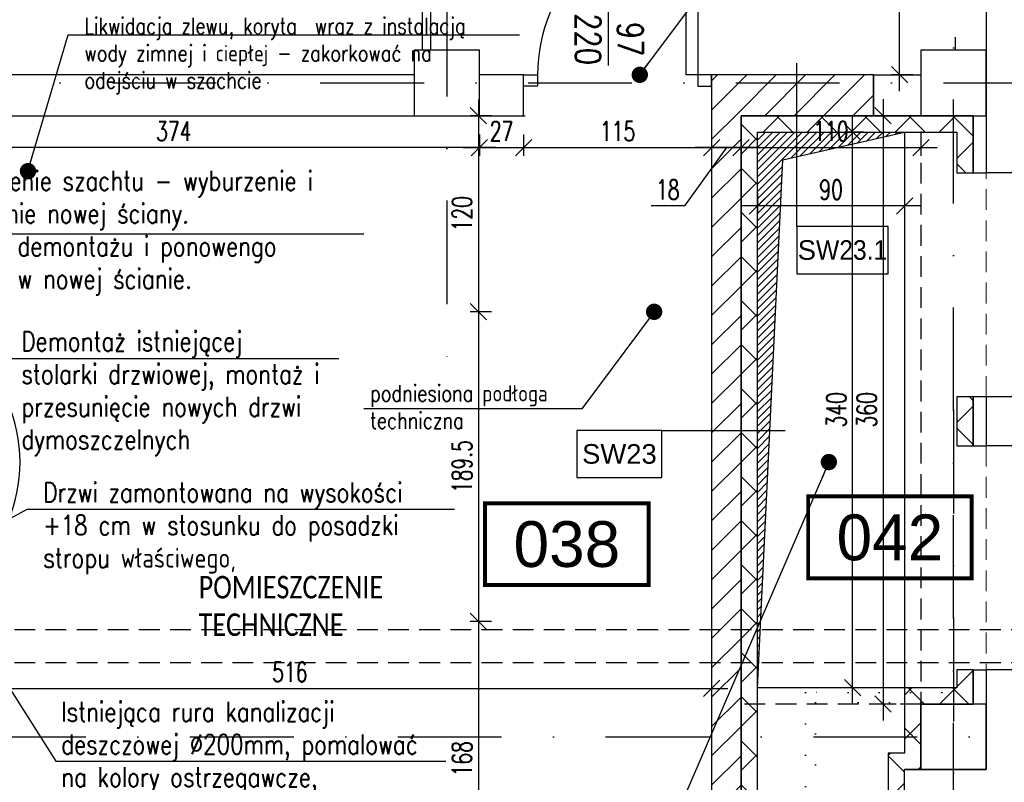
# Model space of a CAD drawing. Header units: centimetres. Extents: x -10702 to 24628, y -4437 to 19798.
# Tile 82 of 92: x 9289 to 9891, y 12282 to 12749. Entities that reach past the tile are written whole.
import ezdxf
from ezdxf.enums import TextEntityAlignment as Align

# ---------------------------------------------------------------- set-up
doc = ezdxf.new("R2010")
doc.units = ezdxf.units.CM
doc.header["$PDMODE"] = 35
doc.header["$PDSIZE"] = 0.1
for name, pattern in [('Kondygnacja  -0_5$0$DOT2', [3.175, 0, -3.175]), ('Kondygnacja  -0_5$0$HIDDEN', [9.525, 6.35, -3.175]), ('Kondygnacja +0_5$0$DOT2', [3.175, 0, -3.175]), ('Osie rzutów$0$DASHDOT2', [12.7, 6.35, -3.175, 0, -3.175]), ('SU Lampy kwadratowe  -1$0$HIDDENX2', [19.05, 12.7, -6.35])]:
    doc.linetypes.add(name, pattern=pattern)
doc.layers.get('0').update_dxf_attribs({"color": 8})
doc.layers.get('DEFPOINTS').update_dxf_attribs({"color": 8})
for name, color, linetype in [('Kondygnacja  -0_5$0$ARCH_INFO_ETYK_DRZWI', 8, 'Continuous'), ('Kondygnacja  -0_5$0$ARCH_INFO_OPISY', 8, 'Continuous'), ('Kondygnacja  -0_5$0$ARCH_INFO_OPISY_PRZEGRODY', 8, 'Continuous'), ('Kondygnacja  -0_5$0$ARCH_MUROWANE', 8, 'Continuous'), ('Kondygnacja  -0_5$0$ARCH_MUROWANE_IST', 8, 'Continuous'), ('Kondygnacja  -0_5$0$ARCH_OCIEPLENIE', 8, 'Continuous'), ('Kondygnacja  -0_5$0$ARCH_POMOCNICZE', 8, 'Continuous'), ('Kondygnacja  -0_5$0$ARCH_SCHODY_IST', 8, 'Continuous'), ('Kondygnacja  -0_5$0$ARCH_STROP', 8, 'Continuous'), ('Kondygnacja  -0_5$0$ARCH_WYBURZENIA', 8, 'Kondygnacja  -0_5$0$DOT2'), ('Kondygnacja  -0_5$0$ARCH_WYPOSAŻENIE_SANITARNE_IST', 8, 'Continuous'), ('Kondygnacja  -0_5$0$ARCH_ŚLUSARKA_DRZWI', 8, 'Continuous'), ('Kondygnacja  -0_5$0$ARCH_ŻELBET_IST', 8, 'Continuous'), ('Kondygnacja +0_5$0$ARCH_WYBURZENIA', 8, 'Kondygnacja +0_5$0$DOT2'), ('Kondygnacja +0_5$0$ARCH_ŚLUSARKA_DRZWI', 8, 'Continuous'), ('Kondygnacja -1$0$ARCH_ŚLUSARKA_DRZWI', 8, 'Continuous'), ('Osie rzutów$0$ARCH_INFO_OSIE_IST', 8, 'Osie rzutów$0$DASHDOT2'), ('Osie rzutów$0$ARCH_INFO_OSIE_OPISY_IST', 8, 'Continuous'), ('Pomieszczenia -05$0$ARCH_INFO_AREA_ETYKIETY_200', 8, 'Continuous')]:
    doc.layers.add(name, color=color, linetype=linetype)
doc.layers.add('Kondygnacja  -0_5$0$ARCH_INFO_WYMIARY', color=8, linetype='Continuous', lineweight=9)
doc.layers.add('Kondygnacja  -0_5$0$ARCH_WIDOK', color=8, linetype='Continuous', lineweight=13)
doc.styles.add('Kondygnacja  -0_5$0$Arial', font='arial.ttf')
doc.styles.add('Kondygnacja  -0_5$0$Romans', font='Romans.shx', dxfattribs={"width": 0.7})
doc.styles.add('Kondygnacja  -0_5$0$Standard', font='txt')
doc.styles.add('Kondygnacja +0$0$ROMANS-50-CM', font='romans.shx', dxfattribs={"width": 0.8, "height": 10})
doc.styles.add('Pomieszczenia -05$0$Arial', font='arial.ttf')
doc.dimstyles.new('Kondygnacja  -0_5$0$ISO-25', dxfattribs={"dimtxt": 2.5, "dimasz": 2.5, "dimexe": 1.25, "dimexo": 0.625, "dimtad": 1, "dimtxsty": 'Kondygnacja  -0_5$0$Standard', "dimcen": 2.5, "dimadec": 0, "dimazin": 0, "dimtfac": 1, "dimtmove": 0, "dimatfit": 3, "dimfxl": 0, "dimarcsym": 0})
doc.dimstyles.new('Kondygnacja  -0_5$0$Wymiary 1-100', dxfattribs={"dimtxt": 12, "dimasz": 10, "dimexe": 5, "dimexo": 0, "dimgap": 4, "dimtad": 1, "dimrnd": 0.5, "dimzin": 12, "dimdsep": 46, "dimtxsty": 'Kondygnacja  -0_5$0$Romans', "dimblk": 'Kondygnacja  -0_5$0$_Oblique', "dimcen": 10, "dimdle": 10, "dimclrt": 55, "dimazin": 0, "dimtfac": 1, "dimtmove": 1, "dimatfit": 3, "dimfxl": 0, "dimtolj": 1, "dimtzin": 0, "dimarcsym": 0})

# ---------------------------------------------------------------- blocks, each defined once
blk = doc.blocks.new('Osie rzutów')
at = {"layer": 'Osie rzutów$0$ARCH_INFO_OSIE_IST', "ltscale": 10}
for p, q in [((9550, 14290.38), (9550, 12514.27)), ((9860, 12255), (9860, 14290.38)), ((7947.38, 12710), (13655, 12710)), ((9860, 12510), (9860, 4623.26)), ((4436.04, 12310), (13655, 12310))]:
    blk.add_line(p, q, dxfattribs=at)
blk = doc.blocks.new('Kondygnacja  -0_5$0$_Oblique')
at = {"color": 0, "linetype": 'ByBlock', "lineweight": -2}
blk.add_line((-0.5, -0.5), (0.5, 0.5), dxfattribs=at)
blk = doc.blocks.new('*D241')
at = {"layer": 'DEFPOINTS', "color": 0}
for p in [(9826.98, 13519), (9840, 13519), (9840, 12715)]:
    blk.add_point(p, dxfattribs=at)
at = {"layer": 'Kondygnacja  -0_5$0$ARCH_INFO_WYMIARY', "color": 0, "lineweight": -2}
for p, q in [((9826.98, 12705), (9826.98, 13529)), ((9834.98, 13519), (9821.98, 13519)), ((9834.98, 12715), (9821.98, 12715))]:
    blk.add_line(p, q, dxfattribs=at)
at = {"layer": 'Kondygnacja  -0_5$0$ARCH_INFO_WYMIARY', "color": 0, "lineweight": -2, "xscale": 10, "yscale": 10, "zscale": 10}
for p, rotation in [((9826.98, 13519), 90), ((9826.98, 12715), 270)]:
    blk.add_blockref('Kondygnacja  -0_5$0$_Oblique', p, dxfattribs=dict(at, rotation=rotation))
at = {"layer": 'Kondygnacja  -0_5$0$ARCH_INFO_WYMIARY', "color": 55, "insert": (9816.98, 13117), "char_height": 12, "attachment_point": 5, "rotation": 90, "style": 'Kondygnacja  -0_5$0$Romans'}
blk.add_mtext('\\A1;804', dxfattribs=at)
blk = doc.blocks.new('Kondygnacja  -0_5$0$A$C00C90F23')
at = {"layer": 'Kondygnacja  -0_5$0$ARCH_MUROWANE_IST', "ltscale": 4}
blk.add_lwpolyline([(9530, 12715), (9280, 12715)], dxfattribs=at)
blk = doc.blocks.new('*D264')
at = {"layer": 'DEFPOINTS', "color": 0}
for p in [(9570, 12690), (9597, 12691.12), (9597, 12670.51)]:
    blk.add_point(p, dxfattribs=at)
at = {"layer": 'Kondygnacja  -0_5$0$ARCH_INFO_WYMIARY', "color": 0, "lineweight": -2}
for p, q in [((9570, 12678.51), (9570, 12665.51)), ((9597, 12678.51), (9597, 12665.51)), ((9560, 12670.51), (9607, 12670.51))]:
    blk.add_line(p, q, dxfattribs=at)
at = {"layer": 'Kondygnacja  -0_5$0$ARCH_INFO_WYMIARY', "color": 0, "lineweight": -2, "xscale": 10, "yscale": 10, "zscale": 10, "rotation": 180}
blk.add_blockref('Kondygnacja  -0_5$0$_Oblique', (9570, 12670.51), dxfattribs=at)
at = {"layer": 'Kondygnacja  -0_5$0$ARCH_INFO_WYMIARY', "color": 0, "lineweight": -2, "xscale": 10, "yscale": 10, "zscale": 10}
blk.add_blockref('Kondygnacja  -0_5$0$_Oblique', (9597, 12670.51), dxfattribs=at)
at = {"layer": 'Kondygnacja  -0_5$0$ARCH_INFO_WYMIARY', "color": 55, "insert": (9583.5, 12680.51), "char_height": 12, "attachment_point": 5, "style": 'Kondygnacja  -0_5$0$Romans'}
blk.add_mtext('\\A1;27', dxfattribs=at)
blk = doc.blocks.new('*D265')
at = {"layer": 'DEFPOINTS', "color": 0}
for p in [(9597, 12689.99), (9712, 12690), (9712, 12670.51)]:
    blk.add_point(p, dxfattribs=at)
at = {"layer": 'Kondygnacja  -0_5$0$ARCH_INFO_WYMIARY', "color": 0, "lineweight": -2}
for p, q in [((9597, 12678.51), (9597, 12665.51)), ((9712, 12678.51), (9712, 12665.51)), ((9587, 12670.51), (9722, 12670.51))]:
    blk.add_line(p, q, dxfattribs=at)
at = {"layer": 'Kondygnacja  -0_5$0$ARCH_INFO_WYMIARY', "color": 0, "lineweight": -2, "xscale": 10, "yscale": 10, "zscale": 10, "rotation": 180}
blk.add_blockref('Kondygnacja  -0_5$0$_Oblique', (9597, 12670.51), dxfattribs=at)
at = {"layer": 'Kondygnacja  -0_5$0$ARCH_INFO_WYMIARY', "color": 0, "lineweight": -2, "xscale": 10, "yscale": 10, "zscale": 10}
blk.add_blockref('Kondygnacja  -0_5$0$_Oblique', (9712, 12670.51), dxfattribs=at)
at = {"layer": 'Kondygnacja  -0_5$0$ARCH_INFO_WYMIARY', "color": 55, "insert": (9654.5, 12680.51), "char_height": 12, "attachment_point": 5, "style": 'Kondygnacja  -0_5$0$Romans'}
blk.add_mtext('\\A1;115', dxfattribs=at)
blk = doc.blocks.new('Kondygnacja  -0_5$0$T-drzwi_dół-200')
at = {"layer": 'Kondygnacja  -0_5$0$ARCH_INFO_ETYK_DRZWI'}
blk.add_line((0, 0), (0, -60), dxfattribs=at)
blk.add_lwpolyline([(-17.5, -77.5), (-17.5, -143.68, 1), (17.5, -143.68), (17.5, -77.5, 1)], format="xyb", close=True, dxfattribs=at)
at = {"layer": 'Kondygnacja  -0_5$0$ARCH_INFO_ETYK_DRZWI', "style": 'Kondygnacja  -0_5$0$Romans', "width": 0.8}
for tag, p in [('ADS_DRZWI:SZEROKOŚĆ', (-7.91, -23)), ('ADS_DRZWI:WYSOKOŚĆ', (29, -23))]:
    blk.add_attdef(tag, text='', height=22, rotation=90, dxfattribs=at).set_placement(p, align=Align.CENTER)
at = {"layer": 'Kondygnacja  -0_5$0$ARCH_INFO_ETYK_DRZWI', "color": 1, "style": 'Kondygnacja  -0_5$0$Arial'}
blk.add_attdef('ADS_DRZWI:ODPORNOŚĆ_OGNIOWA', text='', height=22, dxfattribs=at).set_placement((-0.12, 13.28), align=Align.BOTTOM_CENTER)
at = {"layer": 'Kondygnacja  -0_5$0$ARCH_INFO_ETYK_DRZWI', "style": 'Kondygnacja  -0_5$0$Arial'}
blk.add_attdef('ADS_DRZWI:SYMBOL', text='', height=20, rotation=90, dxfattribs=at).set_placement((0, -110.59), align=Align.MIDDLE)
blk = doc.blocks.new('Pomieszczenia -05$0$etykieta_numer')
at = {"color": 0, "linetype": 'ByBlock', "const_width": 2.44}
blk.add_lwpolyline([(-50, -50), (-50, 0), (50, 0), (50, -50)], close=True, dxfattribs=at)
at = {"color": 0, "linetype": 'ByBlock', "style": 'Pomieszczenia -05$0$Arial'}
blk.add_attdef('AECAREA:NUMBER', text='', height=28, dxfattribs=at).set_placement((0, -25), align=Align.MIDDLE)
blk = doc.blocks.new('Kondygnacja  -0_5$0$_Dot')
at = {"color": 0, "linetype": 'ByBlock', "lineweight": -2}
blk.add_line((-0.5, 0), (-1, 0), dxfattribs=at)
at = {"color": 0, "linetype": 'ByBlock', "const_width": 0.5}
blk.add_lwpolyline([(-0.25, 0, 1), (0.25, 0, 1)], format="xyb", close=True, dxfattribs=at)
blk = doc.blocks.new('*D294')
at = {"layer": 'DEFPOINTS', "color": 0}
for p in [(9196, 12690), (9570, 12690), (9196, 12670.51)]:
    blk.add_point(p, dxfattribs=at)
at = {"layer": 'Kondygnacja  -0_5$0$ARCH_INFO_WYMIARY', "color": 0, "lineweight": -2}
for p, q in [((9196, 12678.51), (9196, 12665.51)), ((9570, 12678.51), (9570, 12665.51)), ((9580, 12670.51), (9186, 12670.51))]:
    blk.add_line(p, q, dxfattribs=at)
at = {"layer": 'Kondygnacja  -0_5$0$ARCH_INFO_WYMIARY', "color": 0, "lineweight": -2, "xscale": 10, "yscale": 10, "zscale": 10, "rotation": 180}
blk.add_blockref('Kondygnacja  -0_5$0$_Oblique', (9196, 12670.51), dxfattribs=at)
at = {"layer": 'Kondygnacja  -0_5$0$ARCH_INFO_WYMIARY', "color": 0, "lineweight": -2, "xscale": 10, "yscale": 10, "zscale": 10}
blk.add_blockref('Kondygnacja  -0_5$0$_Oblique', (9570, 12670.51), dxfattribs=at)
at = {"layer": 'Kondygnacja  -0_5$0$ARCH_INFO_WYMIARY', "color": 55, "insert": (9383, 12680.51), "char_height": 12, "attachment_point": 5, "style": 'Kondygnacja  -0_5$0$Romans'}
blk.add_mtext('\\A1;374', dxfattribs=at)
blk = doc.blocks.new('*D295')
at = {"layer": 'DEFPOINTS', "color": 0}
for p in [(9592, 12689.99), (9569.32, 12569.99), (9592, 12569.99)]:
    blk.add_point(p, dxfattribs=at)
at = {"layer": 'Kondygnacja  -0_5$0$ARCH_INFO_WYMIARY', "color": 0, "lineweight": -2}
for p, q in [((9569.32, 12699.99), (9569.32, 12559.99)), ((9577.32, 12689.99), (9564.32, 12689.99)), ((9577.32, 12569.99), (9564.32, 12569.99))]:
    blk.add_line(p, q, dxfattribs=at)
at = {"layer": 'Kondygnacja  -0_5$0$ARCH_INFO_WYMIARY', "color": 0, "lineweight": -2, "xscale": 10, "yscale": 10, "zscale": 10}
for p, rotation in [((9569.32, 12689.99), 90), ((9569.32, 12569.99), 270)]:
    blk.add_blockref('Kondygnacja  -0_5$0$_Oblique', p, dxfattribs=dict(at, rotation=rotation))
at = {"layer": 'Kondygnacja  -0_5$0$ARCH_INFO_WYMIARY', "color": 55, "insert": (9559.32, 12629.99), "char_height": 12, "attachment_point": 5, "rotation": 90, "style": 'Kondygnacja  -0_5$0$Romans'}
blk.add_mtext('\\A1;120', dxfattribs=at)
blk = doc.blocks.new('*D296')
at = {"layer": 'DEFPOINTS', "color": 0}
for p in [(9592, 12569.99), (9569.32, 12380.5), (9577.54, 12380.5)]:
    blk.add_point(p, dxfattribs=at)
at = {"layer": 'Kondygnacja  -0_5$0$ARCH_INFO_WYMIARY', "color": 0, "lineweight": -2}
for p, q in [((9569.32, 12579.99), (9569.32, 12370.5)), ((9577.32, 12569.99), (9564.32, 12569.99)), ((9577.32, 12380.5), (9564.32, 12380.5))]:
    blk.add_line(p, q, dxfattribs=at)
at = {"layer": 'Kondygnacja  -0_5$0$ARCH_INFO_WYMIARY', "color": 0, "lineweight": -2, "xscale": 10, "yscale": 10, "zscale": 10}
for p, rotation in [((9569.32, 12569.99), 90), ((9569.32, 12380.5), 270)]:
    blk.add_blockref('Kondygnacja  -0_5$0$_Oblique', p, dxfattribs=dict(at, rotation=rotation))
at = {"layer": 'Kondygnacja  -0_5$0$ARCH_INFO_WYMIARY', "color": 55, "insert": (9559.32, 12475.25), "char_height": 12, "attachment_point": 5, "rotation": 90, "style": 'Kondygnacja  -0_5$0$Romans'}
blk.add_mtext('\\A1;189.5', dxfattribs=at)
blk = doc.blocks.new('*D297')
at = {"layer": 'DEFPOINTS', "color": 0}
for p in [(9623.27, 12380.5), (9569.32, 12212.5), (9623.27, 12212.5)]:
    blk.add_point(p, dxfattribs=at)
at = {"layer": 'Kondygnacja  -0_5$0$ARCH_INFO_WYMIARY', "color": 0, "lineweight": -2}
for p, q in [((9569.32, 12390.5), (9569.32, 12202.5)), ((9577.32, 12380.5), (9564.32, 12380.5)), ((9577.32, 12212.5), (9564.32, 12212.5))]:
    blk.add_line(p, q, dxfattribs=at)
at = {"layer": 'Kondygnacja  -0_5$0$ARCH_INFO_WYMIARY', "color": 0, "lineweight": -2, "xscale": 10, "yscale": 10, "zscale": 10}
for p, rotation in [((9569.32, 12380.5), 90), ((9569.32, 12212.5), 270)]:
    blk.add_blockref('Kondygnacja  -0_5$0$_Oblique', p, dxfattribs=dict(at, rotation=rotation))
at = {"layer": 'Kondygnacja  -0_5$0$ARCH_INFO_WYMIARY', "color": 55, "insert": (9559.32, 12296.5), "char_height": 12, "attachment_point": 5, "rotation": 90, "style": 'Kondygnacja  -0_5$0$Romans'}
blk.add_mtext('\\A1;168', dxfattribs=at)
blk = doc.blocks.new('*D304')
at = {"layer": 'DEFPOINTS', "color": 0}
for p in [(9196, 12369.5), (9712, 12369.5), (9712, 12339.58)]:
    blk.add_point(p, dxfattribs=at)
at = {"layer": 'Kondygnacja  -0_5$0$ARCH_INFO_WYMIARY', "color": 0, "lineweight": -2}
for p, q in [((9196, 12347.58), (9196, 12334.58)), ((9712, 12347.58), (9712, 12334.58)), ((9186, 12339.58), (9722, 12339.58))]:
    blk.add_line(p, q, dxfattribs=at)
at = {"layer": 'Kondygnacja  -0_5$0$ARCH_INFO_WYMIARY', "color": 0, "lineweight": -2, "xscale": 10, "yscale": 10, "zscale": 10, "rotation": 180}
blk.add_blockref('Kondygnacja  -0_5$0$_Oblique', (9196, 12339.58), dxfattribs=at)
at = {"layer": 'Kondygnacja  -0_5$0$ARCH_INFO_WYMIARY', "color": 0, "lineweight": -2, "xscale": 10, "yscale": 10, "zscale": 10}
blk.add_blockref('Kondygnacja  -0_5$0$_Oblique', (9712, 12339.58), dxfattribs=at)
at = {"layer": 'Kondygnacja  -0_5$0$ARCH_INFO_WYMIARY', "color": 55, "insert": (9454, 12349.58), "char_height": 12, "attachment_point": 5, "style": 'Kondygnacja  -0_5$0$Romans'}
blk.add_mtext('\\A1;516', dxfattribs=at)
blk = doc.blocks.new('*D319')
at = {"layer": 'DEFPOINTS', "color": 0}
for p in [(9740, 12706.03), (9830, 12706.03), (9740, 12634.8)]:
    blk.add_point(p, dxfattribs=at)
at = {"layer": 'Kondygnacja  -0_5$0$ARCH_INFO_WYMIARY', "color": 0, "lineweight": -2}
for p, q in [((9740, 12642.8), (9740, 12629.8)), ((9830, 12642.8), (9830, 12629.8)), ((9840, 12634.8), (9730, 12634.8))]:
    blk.add_line(p, q, dxfattribs=at)
at = {"layer": 'Kondygnacja  -0_5$0$ARCH_INFO_WYMIARY', "color": 0, "lineweight": -2, "xscale": 10, "yscale": 10, "zscale": 10, "rotation": 180}
blk.add_blockref('Kondygnacja  -0_5$0$_Oblique', (9740, 12634.8), dxfattribs=at)
at = {"layer": 'Kondygnacja  -0_5$0$ARCH_INFO_WYMIARY', "color": 0, "lineweight": -2, "xscale": 10, "yscale": 10, "zscale": 10}
blk.add_blockref('Kondygnacja  -0_5$0$_Oblique', (9830, 12634.8), dxfattribs=at)
at = {"layer": 'Kondygnacja  -0_5$0$ARCH_INFO_WYMIARY', "color": 55, "insert": (9785, 12644.8), "char_height": 12, "attachment_point": 5, "style": 'Kondygnacja  -0_5$0$Romans'}
blk.add_mtext('\\A1;90', dxfattribs=at)
blk = doc.blocks.new('*D320')
at = {"layer": 'DEFPOINTS', "color": 0}
for p in [(9798.23, 12680), (9804.92, 12680), (9804.92, 12340)]:
    blk.add_point(p, dxfattribs=at)
at = {"layer": 'Kondygnacja  -0_5$0$ARCH_INFO_WYMIARY', "color": 0, "lineweight": -2}
for p, q in [((9798.23, 12330), (9798.23, 12690)), ((9804.92, 12680), (9793.23, 12680)), ((9804.92, 12340), (9793.23, 12340))]:
    blk.add_line(p, q, dxfattribs=at)
at = {"layer": 'Kondygnacja  -0_5$0$ARCH_INFO_WYMIARY', "color": 0, "lineweight": -2, "xscale": 10, "yscale": 10, "zscale": 10}
for p, rotation in [((9798.23, 12680), 90), ((9798.23, 12340), 270)]:
    blk.add_blockref('Kondygnacja  -0_5$0$_Oblique', p, dxfattribs=dict(at, rotation=rotation))
at = {"layer": 'Kondygnacja  -0_5$0$ARCH_INFO_WYMIARY', "color": 55, "insert": (9788.23, 12510), "char_height": 12, "attachment_point": 5, "rotation": 90, "style": 'Kondygnacja  -0_5$0$Romans'}
blk.add_mtext('\\A1;340', dxfattribs=at)
blk = doc.blocks.new('*D338')
at = {"layer": 'DEFPOINTS', "color": 0}
for p in [(9730, 12690), (9840, 12680.27), (9840, 12670.51)]:
    blk.add_point(p, dxfattribs=at)
at = {"layer": 'Kondygnacja  -0_5$0$ARCH_INFO_WYMIARY', "color": 0, "lineweight": -2}
for p, q in [((9730, 12678.51), (9730, 12665.51)), ((9840, 12678.51), (9840, 12665.51)), ((9720, 12670.51), (9850, 12670.51))]:
    blk.add_line(p, q, dxfattribs=at)
at = {"layer": 'Kondygnacja  -0_5$0$ARCH_INFO_WYMIARY', "color": 0, "lineweight": -2, "xscale": 10, "yscale": 10, "zscale": 10, "rotation": 180}
blk.add_blockref('Kondygnacja  -0_5$0$_Oblique', (9730, 12670.51), dxfattribs=at)
at = {"layer": 'Kondygnacja  -0_5$0$ARCH_INFO_WYMIARY', "color": 0, "lineweight": -2, "xscale": 10, "yscale": 10, "zscale": 10}
blk.add_blockref('Kondygnacja  -0_5$0$_Oblique', (9840, 12670.51), dxfattribs=at)
at = {"layer": 'Kondygnacja  -0_5$0$ARCH_INFO_WYMIARY', "color": 55, "insert": (9785, 12680.51), "char_height": 12, "attachment_point": 5, "style": 'Kondygnacja  -0_5$0$Romans'}
blk.add_mtext('\\A1;110', dxfattribs=at)
blk = doc.blocks.new('*D339')
at = {"layer": 'DEFPOINTS', "color": 0}
for p in [(9712, 12690), (9730, 12690), (9712, 12670.51)]:
    blk.add_point(p, dxfattribs=at)
at = {"layer": 'Kondygnacja  -0_5$0$ARCH_INFO_WYMIARY', "color": 0, "lineweight": -2}
for p, q in [((9712, 12678.51), (9712, 12665.51)), ((9730, 12678.51), (9730, 12665.51)), ((9721, 12670.51), (9695.37, 12634.8)), ((9740, 12670.51), (9702, 12670.51)), ((9695.37, 12634.8), (9674.97, 12634.8))]:
    blk.add_line(p, q, dxfattribs=at)
at = {"layer": 'Kondygnacja  -0_5$0$ARCH_INFO_WYMIARY', "color": 0, "lineweight": -2, "xscale": 10, "yscale": 10, "zscale": 10, "rotation": 180}
blk.add_blockref('Kondygnacja  -0_5$0$_Oblique', (9712, 12670.51), dxfattribs=at)
at = {"layer": 'Kondygnacja  -0_5$0$ARCH_INFO_WYMIARY', "color": 0, "lineweight": -2, "xscale": 10, "yscale": 10, "zscale": 10}
blk.add_blockref('Kondygnacja  -0_5$0$_Oblique', (9730, 12670.51), dxfattribs=at)
at = {"layer": 'Kondygnacja  -0_5$0$ARCH_INFO_WYMIARY', "color": 55, "insert": (9685.17, 12644.8), "char_height": 12, "attachment_point": 5, "style": 'Kondygnacja  -0_5$0$Romans'}
blk.add_mtext('\\A1;18', dxfattribs=at)
blk = doc.blocks.new('*D340')
at = {"layer": 'DEFPOINTS', "color": 0}
for p in [(9730, 12690), (9816.84, 12330), (9840, 12330)]:
    blk.add_point(p, dxfattribs=at)
at = {"layer": 'Kondygnacja  -0_5$0$ARCH_INFO_WYMIARY', "color": 0, "lineweight": -2}
for p, q in [((9816.84, 12700), (9816.84, 12320)), ((9808.84, 12690), (9821.84, 12690)), ((9824.84, 12330), (9811.84, 12330))]:
    blk.add_line(p, q, dxfattribs=at)
at = {"layer": 'Kondygnacja  -0_5$0$ARCH_INFO_WYMIARY', "color": 0, "lineweight": -2, "xscale": 10, "yscale": 10, "zscale": 10}
for p, rotation in [((9816.84, 12690), 90), ((9816.84, 12330), 270)]:
    blk.add_blockref('Kondygnacja  -0_5$0$_Oblique', p, dxfattribs=dict(at, rotation=rotation))
at = {"layer": 'Kondygnacja  -0_5$0$ARCH_INFO_WYMIARY', "color": 55, "insert": (9806.84, 12510), "char_height": 12, "attachment_point": 5, "rotation": 90, "style": 'Kondygnacja  -0_5$0$Romans'}
blk.add_mtext('\\A1;360', dxfattribs=at)

msp = doc.modelspace()

# ---------------------------------------------------------------- hatches: boundary and pattern name
at = {"layer": 'Kondygnacja  -0_5$0$ARCH_MUROWANE', "linetype": 'Continuous', "lineweight": -3}
h = msp.add_hatch(dxfattribs=at)
h.set_pattern_fill('ANSI31', color=256, scale=4, style=0)
h.paths.add_polyline_path([(9712, 12212.5), (9730, 12212.5), (9730, 12690), (9712, 12715)], flags=0)
h = msp.add_hatch(dxfattribs=at)
h.set_pattern_fill('ANSI31', color=256, scale=4, angle=-360, style=0)
h.paths.add_polyline_path([(9712, 12715), (9730, 12690), (9811, 12690), (9811, 12715)], flags=0)
at = {"layer": 'Kondygnacja  -0_5$0$ARCH_OCIEPLENIE', "linetype": 'Continuous', "lineweight": -3}
h = msp.add_hatch(dxfattribs=at)
h.set_pattern_fill('ANSI37', color=256, scale=6, angle=-360, style=0)
h.paths.add_polyline_path([(9740, 12680), (9730, 12690), (9730, 12212.5), (9740, 12222.5)], flags=0)
h = msp.add_hatch(dxfattribs=at)
h.set_pattern_fill('ANSI37', color=256, scale=6, style=0)
h.paths.add_polyline_path([(9862, 12680), (9872, 12690), (9730, 12690), (9740, 12680)], flags=0)
h = msp.add_hatch(dxfattribs=at)
h.set_pattern_fill('ANSI37', color=256, scale=6, angle=-360, style=0)
h.paths.add_polyline_path([(9872, 12690), (9862, 12680), (9862, 12655), (9872, 12655)], flags=0)
h = msp.add_hatch(dxfattribs=at)
h.set_pattern_fill('ANSI37', color=256, scale=6, angle=-360, style=0)
h.paths.add_polyline_path([(9872, 12518), (9862, 12518), (9862, 12488), (9872, 12488)], flags=0)
h = msp.add_hatch(dxfattribs=at)
h.set_pattern_fill('ANSI37', color=256, scale=6, angle=-360, style=0)
h.paths.add_polyline_path([(9872, 12351), (9862, 12351), (9862, 12340), (9872, 12330)], flags=0)
h = msp.add_hatch(dxfattribs=at)
h.set_pattern_fill('ANSI37', color=256, scale=6, style=0)
h.paths.add_polyline_path([(9830, 12340), (9840, 12330), (9872, 12330), (9862, 12340)], flags=0)
h = msp.add_hatch(dxfattribs=at)
h.set_pattern_fill('ANSI37', color=256, scale=6, angle=-360, style=0)
h.paths.add_polyline_path([(9840, 12330), (9830, 12340), (9830, 12300), (9840, 12290)], flags=0)
h = msp.add_hatch(dxfattribs=at)
h.set_pattern_fill('ANSI37', color=256, scale=6, style=0)
h.paths.add_polyline_path([(9820, 12222.5), (9830, 12212.5), (9830, 12290), (9820, 12300)], flags=0)
h = msp.add_hatch(dxfattribs=at)
h.set_pattern_fill('ANSI37', color=256, scale=6, style=0)
h.paths.add_polyline_path([(9820, 12300), (9830, 12290), (9840, 12290), (9830, 12300)], flags=0)
at = {"layer": 'Kondygnacja  -0_5$0$ARCH_WIDOK'}
h = msp.add_hatch(dxfattribs=at)
h.set_pattern_fill('ANSI31', color=256, angle=-90, style=0)
h.set_pattern_definition([(225, (16852.8482, -1306.7393), (-2.245064, 2.245064), [])])
h.paths.add_polyline_path([(9740, 12340), (9755.505, 12662.875), (9830, 12680), (9740, 12680)])

# ---------------------------------------------------------------- linework, layer by layer
at = {"layer": 'Kondygnacja  -0_5$0$ARCH_INFO_OPISY_PRZEGRODY'}
for points in [[(9764.038, 12622.123), (9764.038, 12722.153)], [(9681.6, 12497.353), (9757.007, 12497.353)]]:
    msp.add_lwpolyline(points, dxfattribs=at)
for points in [[(9764.038, 12593.323), (9820.038, 12593.323), (9820.038, 12622.123), (9764.038, 12622.123), (9764.038, 12593.323)], [(9629.6, 12468.553), (9681.6, 12468.553), (9681.6, 12497.353), (9629.6, 12497.353), (9629.6, 12468.553)]]:
    msp.add_lwpolyline(points, close=True, dxfattribs=at)
at = {"layer": 'Kondygnacja  -0_5$0$ARCH_MUROWANE', "linetype": 'Continuous', "lineweight": -3}
for p, q in [((9712, 12715), (9712, 12212.5)), ((9811, 12715), (9712, 12715)), ((9811, 12690), (9811, 12715)), ((9730, 12212.5), (9730, 12690)), ((9730, 12690), (9811, 12690))]:
    msp.add_line(p, q, dxfattribs=at)
at = {"layer": 'Kondygnacja  -0_5$0$ARCH_MUROWANE_IST', "ltscale": 4}
for p, q in [((9811, 12715), (9811, 12690)), ((9811, 12715), (9840, 12715)), ((8695, 12690), (9598, 12690)), ((9811, 12690), (9840, 12690)), ((9872, 12690), (9872, 12655)), ((9872, 12518), (9872, 12488))]:
    msp.add_line(p, q, dxfattribs=at)
for points in [[(9861, 12738), (9861, 12730)], [(9597.002, 12690), (9597, 12715), (9570, 12715)], [(9872, 12655), (9880, 12655)], [(9880, 12518), (9872, 12518)], [(9872, 12488), (9880, 12488)], [(9872, 12351), (9880, 12351)], [(9872, 12351), (9872, 12330)]]:
    msp.add_lwpolyline(points, dxfattribs=at)
at = {"layer": 'Kondygnacja  -0_5$0$ARCH_OCIEPLENIE', "linetype": 'Continuous', "lineweight": -3}
for p, q in [((9730, 12690), (9730, 12212.5)), ((9872, 12690), (9730, 12690)), ((9872, 12655), (9872, 12690)), ((9740, 12222.5), (9740, 12680)), ((9740, 12680), (9862, 12680)), ((9862, 12680), (9862, 12655)), ((9862, 12655), (9872, 12655)), ((9872, 12518), (9862, 12518)), ((9862, 12518), (9862, 12488)), ((9872, 12488), (9872, 12518)), ((9862, 12488), (9872, 12488)), ((9872, 12351), (9862, 12351)), ((9862, 12351), (9862, 12340)), ((9872, 12330), (9872, 12351)), ((9840, 12340), (9740, 12340)), ((9862, 12340), (9830, 12340)), ((9830, 12340), (9830, 12300)), ((9840, 12330), (9872, 12330)), ((9840, 12290), (9840, 12330)), ((9820, 12300), (9820, 12222.5)), ((9830, 12300), (9820, 12300)), ((9830, 12212.5), (9830, 12290)), ((9830, 12290), (9840, 12290))]:
    msp.add_line(p, q, dxfattribs=at)
at = {"layer": 'Kondygnacja  -0_5$0$ARCH_SCHODY_IST'}
for points in [[(8946, 12760.5), (9540, 12760.5), (9540, 12730)], [(8946, 12756), (9535, 12756), (9535, 12730)]]:
    msp.add_lwpolyline(points, dxfattribs=at)
at = {"layer": 'Kondygnacja  -0_5$0$ARCH_STROP'}
msp.add_lwpolyline([(9740, 12680), (9830, 12680), (9830, 12340), (9740, 12340)], close=True, dxfattribs=at)
msp.add_lwpolyline([(9740, 12340), (9755.505, 12662.875), (9830, 12680)], dxfattribs=at)
at = {"layer": 'Kondygnacja  -0_5$0$ARCH_WIDOK'}
msp.add_lwpolyline([(9740, 12340), (9755.505, 12662.875), (9830, 12680), (9740, 12680)], close=True, dxfattribs=at)
at = {"layer": 'Kondygnacja  -0_5$0$ARCH_WIDOK', "linetype": 'Kondygnacja  -0_5$0$HIDDEN', "ltscale": 2}
for points in [[(9880, 12518), (9880, 12655)], [(9880, 12488), (9880, 12351)]]:
    msp.add_lwpolyline(points, dxfattribs=at)
at = {"layer": 'Kondygnacja  -0_5$0$ARCH_WYBURZENIA', "ltscale": 6}
msp.add_line((9872, 12351), (9872, 12337), dxfattribs=at)
for points in [[(9872, 12351), (9880, 12351)], [(9872, 12337), (9769.5, 12337), (9769.5, 12212.5)], [(9840, 12331), (9775.5, 12331), (9775.5, 12212.5)]]:
    msp.add_lwpolyline(points, dxfattribs=at)
at = {"layer": 'Kondygnacja  -0_5$0$ARCH_WYPOSAŻENIE_SANITARNE_IST', "linetype": 'SU Lampy kwadratowe  -1$0$HIDDENX2'}
for p, q in [((9839.996, 12680.27), (9840, 12310)), ((9840, 12330), (9730, 12330))]:
    msp.add_line(p, q, dxfattribs=at)
for points in [[(8695, 12375.5), (10070.5, 12375.5)], [(8695, 12355.5), (10050.5, 12355.5)]]:
    msp.add_lwpolyline(points, dxfattribs=at)
at = {"layer": 'Kondygnacja  -0_5$0$ARCH_ŚLUSARKA_DRZWI', "linetype": 'Continuous', "lineweight": -3}
msp.add_lwpolyline([(9605.5, 12708), (9597, 12708), (9597, 12715), (9605.5, 12715)], close=True, dxfattribs=at)
msp.add_arc((9702.5, 12715), 97, 90, 180, dxfattribs=at)
at = {"layer": 'Kondygnacja  -0_5$0$ARCH_ŻELBET_IST', "ltscale": 4}
for p, q in [((9880, 13090), (9880, 12655)), ((9880, 12518), (9880, 12488)), ((9880, 12351), (9880, 12290)), ((9830, 12212.5), (9830, 12290)), ((9880, 12290), (9830, 12290))]:
    msp.add_line(p, q, dxfattribs=at)
for points in [[(9530, 12690), (9570, 12690), (9570, 12730), (9530, 12730)], [(9530, 12690), (9570, 12690), (9570, 12730), (9530, 12730)], [(9840, 12690), (9880, 12690), (9880, 12730), (9840, 12730)], [(9840, 12690), (9880, 12690), (9880, 12730), (9840, 12730)], [(9840, 12290), (9880, 12290), (9880, 12330), (9840, 12330)], [(9840, 12290), (9880, 12290), (9880, 12330), (9840, 12330)], [(9840, 12290), (9880, 12290), (9880, 12330), (9840, 12330)]]:
    msp.add_lwpolyline(points, close=True, dxfattribs=at)
for points in [[(9905, 12655), (9880, 12655)], [(9905, 12518), (9880, 12518)], [(9905, 12488), (9880, 12488)], [(9905, 12351), (9880, 12351)]]:
    msp.add_lwpolyline(points, dxfattribs=at)
at = {"layer": 'Kondygnacja +0_5$0$ARCH_WYBURZENIA', "ltscale": 6}
msp.add_lwpolyline([(9811, 12708), (9811, 12715), (9811, 12715)], dxfattribs=at)
at = {"layer": 'Kondygnacja +0_5$0$ARCH_ŚLUSARKA_DRZWI', "linetype": 'Continuous', "lineweight": -3}
msp.add_arc((9195.5, 12478), 93.501, 270.306392, 89.693608, dxfattribs=at)
at = {"layer": 'Kondygnacja -1$0$ARCH_ŚLUSARKA_DRZWI', "linetype": 'Continuous', "lineweight": -3}
for points in [[(9703.5, 12715), (9696.5, 12715), (9696.5, 12812), (9703.5, 12812)], [(9703.5, 12708), (9712, 12708), (9712, 12715), (9703.5, 12715)]]:
    msp.add_lwpolyline(points, close=True, dxfattribs=at)

# ---------------------------------------------------------------- block references
at = {"layer": 'Kondygnacja  -0_5$0$ARCH_INFO_ETYK_DRZWI', "linetype": 'Continuous', "lineweight": -3}
ref = msp.add_blockref('Kondygnacja  -0_5$0$T-drzwi_dół-200', (9649, 12720.731), dxfattribs=dict(at, xscale=0.7000000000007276, yscale=0.7000000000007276, zscale=0.7, rotation=180))
ref.add_attrib('ADS_DRZWI:WYSOKOŚĆ', '220', dxfattribs={"height": 15.4, "rotation": 270, "style": 'Kondygnacja  -0_5$0$Romans', "width": 0.8}).set_placement((9628.7, 12736.831), align=Align.CENTER)
ref.add_attrib('ADS_DRZWI:SZEROKOŚĆ', '97', dxfattribs={"height": 15.4, "rotation": 270, "style": 'Kondygnacja  -0_5$0$Romans', "width": 0.8}).set_placement((9654.537, 12736.831), align=Align.CENTER)
ref.add_attrib('ADS_DRZWI:SYMBOL', 'DA26', dxfattribs={"height": 14, "rotation": 270, "style": 'Kondygnacja  -0_5$0$Arial'}).set_placement((9649, 12798.143), align=Align.MIDDLE)
at = {"layer": 'Kondygnacja  -0_5$0$ARCH_POMOCNICZE'}
msp.add_blockref('Kondygnacja  -0_5$0$A$C00C90F23', (0, 0), dxfattribs=at)
at = {"layer": 'Osie rzutów$0$ARCH_INFO_OSIE_OPISY_IST'}
msp.add_blockref('Osie rzutów', (0, 0), dxfattribs=at)
at = {"layer": 'Pomieszczenia -05$0$ARCH_INFO_AREA_ETYKIETY_200', "linetype": 'Continuous', "lineweight": -3}
for p, values in [((9623.459, 12452.877), {'AECAREA:NUMBER': '038'}), ((9821.038, 12456.987), {'AECAREA:NUMBER': '042'})]:
    msp.add_blockref('Pomieszczenia -05$0$etykieta_numer', p, dxfattribs=at).add_auto_attribs(values)

# ---------------------------------------------------------------- texts
at = {"layer": 'Kondygnacja  -0_5$0$ARCH_INFO_OPISY', "attachment_point": 7, "style": 'Kondygnacja +0$0$ROMANS-50-CM'}
for s, insert, char_height, width in [('{\\H0.8333x;Likwidacja zlewu, koryta  wraz z instalacją wody zimnej i ciepłej - zakorkować na odejściu w szachcie}', (9328.419, 12703.261), 12, 266.00877), ('Zmniejszenie szachtu - wyburzenie i postawienie nowej ściany.\\PDrzwi do demontażu i ponowengo montażu w nowej ścianie.', (9225.316, 12580.161), 12, 277.84062), ('Demontaż istniejącej stolarki drzwiowej, montaż i przesunięcie nowych drzwi dymoszczelnych', (9289.848, 12481.936), 12, 199.94501), ('{\\H0.8333x;podniesiona podłoga techniczna}', (9503.161, 12498.47), 12, 132.30532), ('Drzwi zamontowana na wysokości +18 cm w stosunku do posadzki stropu właściwego,', (9303.219, 12409.453), 12, 266.00877), ('\\pt165;{\\fCalibri|b0|i0|c238|p34;\\H0.9167x;POMIESZCZENIE\\PTECHNICZNE}', (9398.286, 12371.547), 15, 539.02277), ('Istniejąca rura kanalizacji deszczowej %%C200mm, pomalować na kolory ostrzegawcze, zabezpieczyć izolacją z otuliny przeciwroszeniowej', (9314.204, 12235.299), 12, 248.97096)]:
    msp.add_mtext(s, dxfattribs=dict(at, insert=insert, char_height=char_height, width=width))
at = {"layer": 'Kondygnacja  -0_5$0$ARCH_INFO_OPISY_PRZEGRODY', "char_height": 12, "attachment_point": 5, "style": 'Kondygnacja  -0_5$0$Arial'}
for s, insert, width in [('S{\\W0.9;W23.1}', (9792.038, 12607.723), 56), ('SW23', (9655.6, 12482.953), 52)]:
    msp.add_mtext(s, dxfattribs=dict(at, insert=insert, width=width))

# ---------------------------------------------------------------- dimensions: what is measured, and where the dimension line sits
at = {"layer": 'Kondygnacja  -0_5$0$ARCH_INFO_WYMIARY'}
for base, p1, p2, picture, middle in [((9826.98, 13519), (9840, 12715), (9840, 13519), '*D241', (9816.98, 13117)), ((9569.317, 12569.994), (9592, 12689.994), (9592, 12569.994), '*D295', (9559.317, 12629.994)), ((9816.843, 12330), (9730, 12690), (9840, 12330), '*D340', (9806.843, 12510)), ((9798.228, 12680), (9804.915, 12340), (9804.915, 12680), '*D320', (9788.228, 12510)), ((9569.317, 12380.5), (9592, 12569.994), (9577.544, 12380.5), '*D296', (9559.317, 12475.247))]:
    dim = msp.add_linear_dim(base=base, p1=p1, p2=p2, angle=90, dimstyle='Kondygnacja  -0_5$0$Wymiary 1-100', dxfattribs=at)
    dim.commit()
    dim.dimension.update_dxf_attribs({"geometry": picture, "text_midpoint": middle})
for base, p1, p2, picture, middle in [((9740, 12634.798), (9830, 12706.032), (9740, 12706.032), '*D319', (9785, 12644.798)), ((9196, 12670.508), (9570, 12690), (9196, 12690), '*D294', (9383, 12680.508)), ((9597.002, 12670.514), (9570, 12690), (9597.002, 12691.118), '*D264', (9583.501, 12680.514)), ((9712, 12670.508), (9597.002, 12689.994), (9712, 12690), '*D265', (9654.501, 12680.508)), ((9839.996, 12670.508), (9730, 12690), (9839.996, 12680.27), '*D338', (9784.998, 12680.508)), ((9712, 12339.58), (9196, 12369.5), (9712, 12369.5), '*D304', (9454, 12349.58))]:
    dim = msp.add_linear_dim(base=base, p1=p1, p2=p2, dimstyle='Kondygnacja  -0_5$0$Wymiary 1-100', dxfattribs=at)
    dim.commit()
    dim.dimension.update_dxf_attribs({"geometry": picture, "text_midpoint": middle})
dim = msp.add_linear_dim(base=(9712, 12670.508), p1=(9730, 12690), p2=(9712, 12690), dimstyle='Kondygnacja  -0_5$0$Wymiary 1-100', dxfattribs=at)
dim.commit()
dim.dimension.update_dxf_attribs({"geometry": '*D339', "text_midpoint": (9691.375, 12634.798), "dimtype": 160})
dim = msp.add_linear_dim(base=(9569.317, 12212.5), p1=(9623.27, 12380.5), p2=(9623.27, 12212.5), angle=90, dimstyle='Kondygnacja  -0_5$0$Wymiary 1-100', dxfattribs=at)
dim.commit()
dim.dimension.update_dxf_attribs({"geometry": '*D297', "text_midpoint": (9569.317, 12296.5), "dimtype": 160})

# ---------------------------------------------------------------- leaders
at = {"layer": 'Kondygnacja  -0_5$0$ARCH_INFO_OPISY'}
for points in [[(9668.048, 12715), (9770.335, 12852.644), (10046.252, 12852.644)], [(9293.861, 12656.039), (9318.511, 12739.475), (9594.428, 12739.475)], [(9171.66, 12535), (9223.26, 12617.619), (9499.177, 12617.619)], [(9676.823, 12569.994), (9632.698, 12510.69), (9499.251, 12510.69)], [(9216.813, 12459.574), (9279.941, 12541.446), (9484.008, 12541.446)], [(9783.692, 12478.066), (9633.628, 12130.701), (9366.376, 12130.701)], [(9196, 12396.01), (9293.311, 12449.287), (9554.651, 12449.287)], [(9268.015, 12362.462), (9310.813, 12294.945), (9549.419, 12294.945)]]:
    msp.add_leader(points, dimstyle='Kondygnacja  -0_5$0$ISO-25', override={"dimscale": 5, "dimasz": 2, "dimtad": 0, "dimldrblk": 'Kondygnacja  -0_5$0$_Dot'}, dxfattribs=at)

doc.saveas('drawing.dxf')
